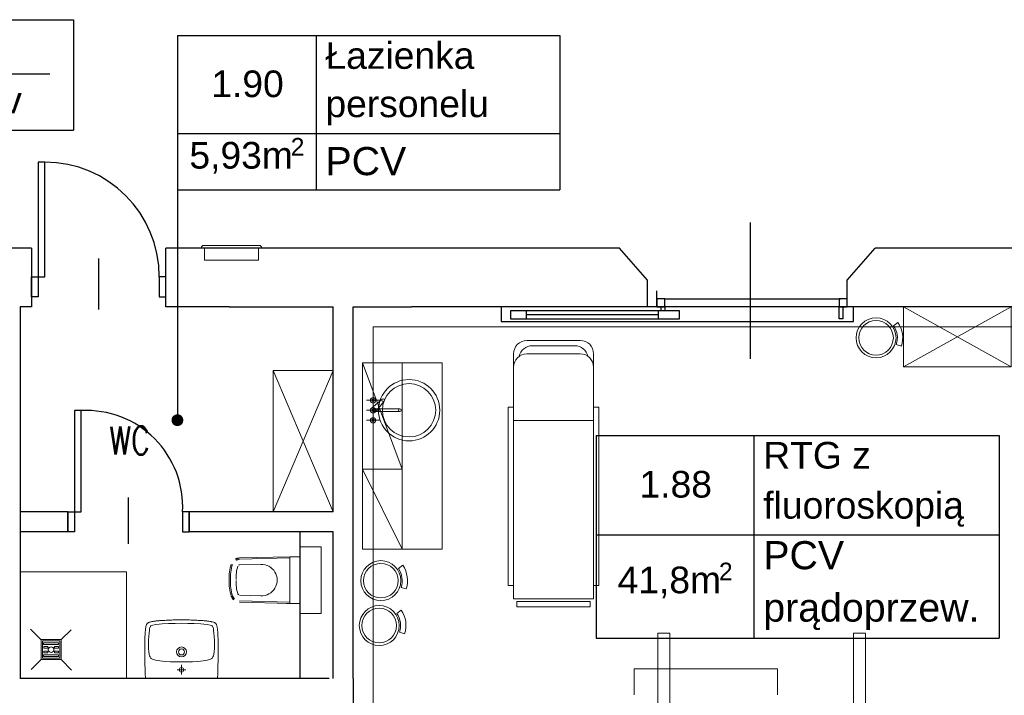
# Model space of a CAD drawing. Header units: millimetres. Extents: x 6612728327 to 6612744462, y 5733542327 to 5733552841.
# Tile 21 of 124: x 6612732698 to 6612733437, y 5733544588 to 5733545095. Entities that reach past the tile are written whole.
import ezdxf

# ---------------------------------------------------------------- set-up
doc = ezdxf.new("R2010")
doc.units = ezdxf.units.MM
doc.header["$MEASUREMENT"] = 0
for name, color, linetype in [('!!!!_SCIANY GRUBE', 7, 'Continuous'), ('_A-WOD-KAN', 7, 'Continuous'), ('_ATECHN-MEBLE', 7, 'Continuous'), ('A_A-OPISY POM', 7, 'Continuous'), ('A_Stolarka_drzw_wew', 192, 'Continuous'), ('GM-SZKGA', 7, 'Continuous')]:
    doc.layers.add(name, color=color, linetype=linetype)
doc.styles.add('GENERATED_STYLE_1', font='arial.ttf')

msp = doc.modelspace()

# ---------------------------------------------------------------- hatches: boundary and pattern name
at = {"layer": 'A_A-OPISY POM', "linetype": 'Continuous', "lineweight": 25}
msp.add_hatch(color=7, dxfattribs=at).paths.add_polyline_path([(6612732816.689465, 5733544790.200622, 1), (6612732816.689465, 5733544799.200622, 1)])

# ---------------------------------------------------------------- linework, layer by layer
at = {"layer": '!!!!_SCIANY GRUBE', "color": 7, "lineweight": 30}
for p, q in [((6612732707.078002, 5733544923.844683), (6612732571.516479, 5733544923.844683)), ((6612732707.078002, 5733544923.844683), (6612732707.078002, 5733544879.844683)), ((6612733148.646915, 5733544923.844683), (6612732808.078002, 5733544923.844683)), ((6612732808.078002, 5733544879.844683), (6612732808.078002, 5733544923.844683)), ((6612733169.51648, 5733544899.844683), (6612733148.646915, 5733544923.844683)), ((6612733319.51648, 5733544899.844683), (6612733340.386045, 5733544923.844683)), ((6612733678.516481, 5733544923.844683), (6612733340.386045, 5733544923.844683)), ((6612733169.51648, 5733544879.844683), (6612733169.51648, 5733544899.844683)), ((6612733319.51648, 5733544879.844683), (6612733319.51648, 5733544899.844683)), ((6612732707.078002, 5733544879.844683), (6612732698.516479, 5733544879.844683)), ((6612732698.516479, 5733544879.844683), (6612732698.516479, 5733544600.844683)), ((6612732855.516479, 5733544879.844683), (6612732808.078002, 5733544879.844683)), ((6612732933.51648, 5733544725.844683), (6612732933.51648, 5733544879.844683)), ((6612732948.51648, 5733544600.844683), (6612732948.51648, 5733544879.844683)), ((6612733169.51648, 5733544879.844683), (6612732992.51648, 5733544879.844683)), ((6612733523.516481, 5733544879.844683), (6612733319.51648, 5733544879.844683)), ((6612732734.516479, 5733544725.844683), (6612732698.516479, 5733544725.844683)), ((6612732734.516479, 5733544725.844683), (6612732734.516479, 5733544710.844683)), ((6612732933.51648, 5733544725.844683), (6612732825.516479, 5733544725.844683)), ((6612732825.516479, 5733544725.844683), (6612732825.516479, 5733544710.844683)), ((6612732734.516479, 5733544710.844683), (6612732698.516479, 5733544710.844683)), ((6612732933.51648, 5733544710.844683), (6612732825.516479, 5733544710.844683)), ((6612732908.51648, 5733544710.844683), (6612732908.51648, 5733544600.844683)), ((6612732933.51648, 5733544600.844683), (6612732933.51648, 5733544710.844683)), ((6612732855.516479, 5733544600.844683), (6612732698.516479, 5733544600.844683)), ((6612732930.51648, 5733544600.842145), (6612732855.753692, 5733544600.831608)), ((6612732948.51648, 5733544600.844683), (6612732948.51648, 5733544565.844683))]:
    msp.add_line(p, q, dxfattribs=at)
at = {"layer": '!!!!_SCIANY GRUBE', "color": 7, "lineweight": 30, "flags": 128}
for points in [[(6612732855.516479, 5733544879.844683), (6612732933.51648, 5733544879.844683)], [(6612732948.51648, 5733544879.844683), (6612732992.51648, 5733544879.844683)]]:
    msp.add_lwpolyline(points, dxfattribs=at)
at = {"layer": '_A-WOD-KAN', "color": 7, "lineweight": 18}
for p, q in [((6612732714.38727, 5733544629.987344), (6612732706.504073, 5733544637.870541)), ((6612732729.38727, 5733544630.025857), (6612732736.79715, 5733544637.435737)), ((6612732729.38727, 5733544630.025857), (6612732714.332804, 5733544630.025857)), ((6612732714.38727, 5733544629.987344), (6612732714.38727, 5733544615.025857)), ((6612732728.38727, 5733544629.025857), (6612732715.38727, 5733544629.025857)), ((6612732715.38727, 5733544629.025857), (6612732715.38727, 5733544616.025857)), ((6612732716.046315, 5733544627.705761), (6612732716.046315, 5733544626.482837)), ((6612732727.306577, 5733544627.705761), (6612732716.046315, 5733544627.705761)), ((6612732716.046315, 5733544626.482837), (6612732727.306577, 5733544626.482837)), ((6612732716.467963, 5733544624.893023), (6612732719.40542, 5733544624.893023)), ((6612732716.467963, 5733544623.670098), (6612732716.467963, 5733544624.893023)), ((6612732719.40542, 5733544624.893023), (6612732719.40542, 5733544623.670098)), ((6612732724.36912, 5733544624.893023), (6612732724.36912, 5733544623.670098)), ((6612732727.306577, 5733544624.893023), (6612732724.36912, 5733544624.893023)), ((6612732727.306577, 5733544626.482837), (6612732727.306577, 5733544627.705761)), ((6612732727.306577, 5733544623.670098), (6612732727.306577, 5733544624.893023)), ((6612732728.38727, 5733544629.025857), (6612732728.38727, 5733544616.025857)), ((6612732729.38727, 5733544630.025857), (6612732729.38727, 5733544615.025857)), ((6612732716.046315, 5733544617.30744), (6612732716.046315, 5733544618.530364)), ((6612732716.046315, 5733544618.530364), (6612732727.306577, 5733544618.530364)), ((6612732719.40542, 5733544623.670098), (6612732716.467963, 5733544623.670098)), ((6612732716.467963, 5733544621.343102), (6612732716.467963, 5733544620.120178)), ((6612732719.40542, 5733544621.343102), (6612732716.467963, 5733544621.343102)), ((6612732716.467963, 5733544620.120178), (6612732719.40542, 5733544620.120178)), ((6612732719.40542, 5733544620.120178), (6612732719.40542, 5733544621.343102)), ((6612732724.36912, 5733544623.670098), (6612732727.306577, 5733544623.670098)), ((6612732724.36912, 5733544620.120178), (6612732724.36912, 5733544621.343102)), ((6612732724.36912, 5733544621.343102), (6612732727.306577, 5733544621.343102)), ((6612732727.306577, 5733544620.120178), (6612732724.36912, 5733544620.120178)), ((6612732727.306577, 5733544621.343102), (6612732727.306577, 5733544620.120178)), ((6612732727.306577, 5733544618.530364), (6612732727.306577, 5733544617.30744)), ((6612732714.38727, 5733544615.025857), (6612732706.938877, 5733544607.577464)), ((6612732729.348757, 5733544615.025857), (6612732714.38727, 5733544615.025857)), ((6612732728.38727, 5733544616.025857), (6612732715.38727, 5733544616.025857)), ((6612732727.306577, 5733544617.30744), (6612732716.046315, 5733544617.30744)), ((6612732729.348757, 5733544615.025857), (6612732737.231954, 5733544607.14266))]:
    msp.add_line(p, q, dxfattribs=at)
at = {"layer": '_A-WOD-KAN', "color": 107, "lineweight": 18, "flags": 128}
msp.add_lwpolyline([(6612732778.516479, 5733544680.844683), (6612732778.516479, 5733544600.844683), (6612732698.516479, 5733544600.844683), (6612732698.516479, 5733544680.844683)], close=True, dxfattribs=at)
at = {"layer": '_A-WOD-KAN', "color": 7, "lineweight": 18}
for centre in [(6612732721.88727, 5733544622.525857), (6612732721.88727, 5733544622.487344)]:
    msp.add_circle(centre, 2.119144, dxfattribs=at)
at = {"layer": '_ATECHN-MEBLE', "color": 7, "lineweight": 18}
for p, q in [((6612733361.641972, 5733544834.845294), (6612733442.659162, 5733544879.844683)), ((6612733442.659162, 5733544834.845294), (6612733361.641972, 5733544879.844683)), ((6612733354.346772, 5733544865.541473), (6612733357.54858, 5733544868.039993)), ((6612733079.090722, 5733544854.574769), (6612733119.090722, 5733544854.574769)), ((6612733079.090722, 5733544854.574769), (6612733119.090722, 5733544854.574769)), ((6612733079.090722, 5733544854.574769), (6612733119.090722, 5733544854.574769)), ((6612733079.090722, 5733544854.574769), (6612733119.090722, 5733544854.574769)), ((6612733115.090722, 5733544850.574769), (6612733083.090722, 5733544850.574769)), ((6612733115.090722, 5733544850.574769), (6612733083.090722, 5733544850.574769)), ((6612733115.090722, 5733544850.574769), (6612733083.090722, 5733544850.574769)), ((6612733115.090722, 5733544850.574769), (6612733083.090722, 5733544850.574769)), ((6612733356.304631, 5733544851.437567), (6612733360.186913, 5733544850.262716)), ((6612733069.090722, 5733544824.574769), (6612733069.090722, 5733544844.574769)), ((6612733069.090722, 5733544824.574769), (6612733069.090722, 5733544844.574769)), ((6612733069.090722, 5733544824.574769), (6612733069.090722, 5733544844.574769)), ((6612733069.090722, 5733544824.574769), (6612733069.090722, 5733544844.574769)), ((6612733079.090722, 5733544844.518429), (6612733119.090722, 5733544844.518429)), ((6612733079.090722, 5733544844.518429), (6612733119.090722, 5733544844.518429)), ((6612733079.090722, 5733544844.518429), (6612733119.090722, 5733544844.518429)), ((6612733079.090722, 5733544844.518429), (6612733119.090722, 5733544844.518429)), ((6612733129.090722, 5733544824.574769), (6612733129.090722, 5733544844.574769)), ((6612733129.090722, 5733544824.574769), (6612733129.090722, 5733544844.574769)), ((6612733129.090722, 5733544824.574769), (6612733129.090722, 5733544844.574769)), ((6612733129.090722, 5733544824.574769), (6612733129.090722, 5733544844.574769)), ((6612732888.517092, 5733544832.08371), (6612732933.51648, 5733544725.844683)), ((6612732888.517092, 5733544725.844683), (6612732933.51648, 5733544832.08371)), ((6612732955.516527, 5733544837.844683), (6612733015.516527, 5733544837.844683)), ((6612732985.516521, 5733544757.844686), (6612732955.516527, 5733544837.844683)), ((6612733015.516527, 5733544837.844683), (6612733015.516527, 5733544697.844683)), ((6612733069.090722, 5733544660.518429), (6612733069.090722, 5733544824.574769)), ((6612733069.090722, 5733544660.518429), (6612733069.090722, 5733544824.574769)), ((6612733069.090722, 5733544660.518429), (6612733069.090722, 5733544824.574769)), ((6612733069.090722, 5733544660.518429), (6612733069.090722, 5733544824.574769)), ((6612733129.090722, 5733544824.574769), (6612733129.090722, 5733544660.518429)), ((6612733129.090722, 5733544824.574769), (6612733129.090722, 5733544660.518429)), ((6612733129.090722, 5733544824.574769), (6612733129.090722, 5733544660.518429)), ((6612733129.090722, 5733544824.574769), (6612733129.090722, 5733544660.518429)), ((6612732958.590063, 5733544809.655305), (6612732968.590063, 5733544809.655305)), ((6612732962.17585, 5733544803.569519), (6612732970.382957, 5733544810.362411)), ((6612732963.590063, 5733544814.655305), (6612732963.590063, 5733544804.655305)), ((6612732958.590063, 5733544802.155305), (6612732968.590063, 5733544802.155305)), ((6612732963.590063, 5733544803.155305), (6612732983.590063, 5733544803.155305)), ((6612732965.004276, 5733544800.741092), (6612732971.79717, 5733544808.948198)), ((6612733065.090722, 5733544670.518429), (6612733065.090722, 5733544804.518429)), ((6612733065.090722, 5733544804.518429), (6612733069.090722, 5733544804.518429)), ((6612733065.090722, 5733544670.518429), (6612733065.090722, 5733544804.518429)), ((6612733065.090722, 5733544804.518429), (6612733069.090722, 5733544804.518429)), ((6612733065.090722, 5733544670.518429), (6612733065.090722, 5733544804.518429)), ((6612733065.090722, 5733544804.518429), (6612733069.090722, 5733544804.518429)), ((6612733065.090722, 5733544670.518429), (6612733065.090722, 5733544804.518429)), ((6612733065.090722, 5733544804.518429), (6612733069.090722, 5733544804.518429)), ((6612733069.090722, 5733544804.518429), (6612733069.090722, 5733544670.518429)), ((6612733069.090722, 5733544804.518429), (6612733069.090722, 5733544670.518429)), ((6612733069.090722, 5733544804.518429), (6612733069.090722, 5733544670.518429)), ((6612733069.090722, 5733544804.518429), (6612733069.090722, 5733544670.518429)), ((6612733129.090722, 5733544804.518429), (6612733129.090722, 5733544670.518429)), ((6612733133.090722, 5733544804.518429), (6612733129.090722, 5733544804.518429)), ((6612733129.090722, 5733544804.518429), (6612733129.090722, 5733544670.518429)), ((6612733133.090722, 5733544804.518429), (6612733129.090722, 5733544804.518429)), ((6612733129.090722, 5733544804.518429), (6612733129.090722, 5733544670.518429)), ((6612733133.090722, 5733544804.518429), (6612733129.090722, 5733544804.518429)), ((6612733129.090722, 5733544804.518429), (6612733129.090722, 5733544670.518429)), ((6612733133.090722, 5733544804.518429), (6612733129.090722, 5733544804.518429)), ((6612733133.090722, 5733544670.518429), (6612733133.090722, 5733544804.518429)), ((6612733133.090722, 5733544670.518429), (6612733133.090722, 5733544804.518429)), ((6612733133.090722, 5733544670.518429), (6612733133.090722, 5733544804.518429)), ((6612733133.090722, 5733544670.518429), (6612733133.090722, 5733544804.518429)), ((6612732963.590063, 5733544801.155305), (6612732983.590063, 5733544801.155305)), ((6612732963.590063, 5733544799.655305), (6612732963.590063, 5733544789.655305)), ((6612732958.590063, 5733544794.655305), (6612732968.590063, 5733544794.655305)), ((6612733069.090722, 5733544794.518429), (6612733129.090722, 5733544794.518429)), ((6612733069.090722, 5733544794.518429), (6612733129.090722, 5733544794.518429)), ((6612733069.090722, 5733544794.518429), (6612733129.090722, 5733544794.518429)), ((6612733069.090722, 5733544794.518429), (6612733129.090722, 5733544794.518429)), ((6612732985.516521, 5733544697.844684), (6612732955.516527, 5733544757.844688)), ((6612732901.01648, 5733544692.226657), (6612732863.271323, 5733544691.335387)), ((6612732901.038618, 5733544691.289104), (6612732863.293462, 5733544690.397834)), ((6612732901.01648, 5733544692.226657), (6612732908.51648, 5733544692.226657)), ((6612732901.01648, 5733544657.226657), (6612732901.01648, 5733544692.226657)), ((6612732908.51648, 5733544692.226657), (6612732908.51648, 5733544657.226657)), ((6612732955.516527, 5733544697.844683), (6612733015.516527, 5733544697.844683)), ((6612732879.274506, 5733544686.493752), (6612732863.394503, 5733544686.118779)), ((6612732982.608779, 5733544683.298265), (6612732985.810587, 5733544685.796783)), ((6612732984.566638, 5733544669.194358), (6612732988.448919, 5733544668.019507)), ((6612733069.090722, 5733544670.518429), (6612733065.090722, 5733544670.518429)), ((6612733069.090722, 5733544670.518429), (6612733065.090722, 5733544670.518429)), ((6612733069.090722, 5733544670.518429), (6612733065.090722, 5733544670.518429)), ((6612733069.090722, 5733544670.518429), (6612733065.090722, 5733544670.518429)), ((6612733129.090722, 5733544670.518429), (6612733133.090722, 5733544670.518429)), ((6612733129.090722, 5733544670.518429), (6612733133.090722, 5733544670.518429)), ((6612733129.090722, 5733544670.518429), (6612733133.090722, 5733544670.518429)), ((6612733129.090722, 5733544670.518429), (6612733133.090722, 5733544670.518429)), ((6612732879.274506, 5733544662.959562), (6612732863.394503, 5733544663.334534)), ((6612732901.01648, 5733544657.226657), (6612732863.271323, 5733544658.117927)), ((6612732901.038618, 5733544658.16421), (6612732863.293462, 5733544659.05548)), ((6612732901.01648, 5733544657.226657), (6612732898.51648, 5733544657.226657)), ((6612732908.51648, 5733544657.226657), (6612732901.01648, 5733544657.226657)), ((6612733129.090722, 5733544660.518429), (6612733069.090722, 5733544660.518429)), ((6612733129.090722, 5733544660.518429), (6612733069.090722, 5733544660.518429)), ((6612733129.090722, 5733544660.518429), (6612733069.090722, 5733544660.518429)), ((6612733129.090722, 5733544660.518429), (6612733069.090722, 5733544660.518429)), ((6612733071.590722, 5733544658.518429), (6612733071.590722, 5733544654.518429)), ((6612733126.590722, 5733544658.518429), (6612733071.590722, 5733544658.518429)), ((6612733071.590722, 5733544658.518429), (6612733071.590722, 5733544654.518429)), ((6612733126.590722, 5733544658.518429), (6612733071.590722, 5733544658.518429)), ((6612733071.590722, 5733544658.518429), (6612733071.590722, 5733544654.518429)), ((6612733126.590722, 5733544658.518429), (6612733071.590722, 5733544658.518429)), ((6612733071.590722, 5733544658.518429), (6612733071.590722, 5733544654.518429)), ((6612733126.590722, 5733544658.518429), (6612733071.590722, 5733544658.518429)), ((6612733071.590722, 5733544654.518429), (6612733126.590722, 5733544654.518429)), ((6612733071.590722, 5733544654.518429), (6612733126.590722, 5733544654.518429)), ((6612733071.590722, 5733544654.518429), (6612733126.590722, 5733544654.518429)), ((6612733071.590722, 5733544654.518429), (6612733126.590722, 5733544654.518429)), ((6612733126.590722, 5733544654.518429), (6612733126.590722, 5733544658.518429)), ((6612733126.590722, 5733544654.518429), (6612733126.590722, 5733544658.518429)), ((6612733126.590722, 5733544654.518429), (6612733126.590722, 5733544658.518429)), ((6612733126.590722, 5733544654.518429), (6612733126.590722, 5733544658.518429)), ((6612732981.403407, 5733544649.615762), (6612732984.605215, 5733544652.114282)), ((6612732983.361266, 5733544635.511855), (6612732987.243547, 5733544634.337005)), ((6612733177.410877, 5733544239.697989), (6612733177.410877, 5733544634.892706)), ((6612733177.410877, 5733544634.892706), (6612733186.4493, 5733544634.892706)), ((6612733186.4493, 5733544634.892706), (6612733186.4493, 5733544377.484286))]:
    msp.add_line(p, q, dxfattribs=at)
at = {"layer": '_ATECHN-MEBLE', "color": 7, "lineweight": 18, "flags": 128}
for points in [[(6612733361.641972, 5733544879.844683), (6612733361.641972, 5733544834.845294), (6612733442.659162, 5733544834.845294), (6612733442.659162, 5733544879.844683)], [(6612733007.51648, 5733544864.844683), (6612732963.51648, 5733544864.844683), (6612732963.51648, 5733544822.844683), (6612732963.51648, 5733544298.844682), (6612732977.51648, 5733544298.844682), (6612732977.51648, 5733544163.844682), (6612733508.516481, 5733544163.844682), (6612733508.516481, 5733544268.844682), (6612733497.516481, 5733544268.844682), (6612733497.516481, 5733544334.844682), (6612733508.516481, 5733544334.844682), (6612733508.516481, 5733544864.844683)], [(6612732933.51648, 5733544832.08371), (6612732888.517092, 5733544832.08371), (6612732888.517092, 5733544725.844683), (6612732933.51648, 5733544725.844683)], [(6612732985.516521, 5733544757.844686), (6612732955.516523, 5733544757.844684), (6612732955.516527, 5733544837.844683), (6612732985.516527, 5733544837.844683)], [(6612732985.516521, 5733544697.844684), (6612732955.516523, 5733544697.844683), (6612732955.516527, 5733544757.844688), (6612732985.516519, 5733544757.844688)], [(6612732924.51648, 5733544699.726657), (6612732908.51648, 5733544699.726657), (6612732908.51648, 5733544649.726657), (6612732924.51648, 5733544649.726657)], [(6612733333.232455, 5733544239.904552), (6612733324.211967, 5733544239.904552), (6612733324.211967, 5733544634.893827), (6612733333.232455, 5733544634.893827)]]:
    msp.add_lwpolyline(points, close=True, dxfattribs=at)
for points in [[(6612732792.438349, 5733544634.189199), (6612732792.490416, 5733544635.102386), (6612732792.54277, 5733544635.963507), (6612732792.620872, 5733544636.772273), (6612732792.699259, 5733544637.528972), (6612732792.777647, 5733544638.259351), (6612732792.881783, 5733544638.937661), (6612732792.960171, 5733544639.563905), (6612732793.090626, 5733544640.164114), (6612732793.221081, 5733544640.581513)], [(6612732793.194933, 5733544640.503412), (6612732793.142864, 5733544640.398991)], [(6612732793.19499, 5733544640.503126), (6612732793.221024, 5733544640.607548)], [(6612732793.221081, 5733544640.607548), (6612732793.351537, 5733544640.998914), (6612732793.508025, 5733544641.39028), (6612732793.690835, 5733544641.703259), (6612732793.873358, 5733544642.016523), (6612732794.108235, 5733544642.277434), (6612732794.39518, 5733544642.485991), (6612732794.682124, 5733544642.694835), (6612732795.021422, 5733544642.851323), (6612732795.386755, 5733544643.007813), (6612732795.778122, 5733544643.138268), (6612732796.195521, 5733544643.24269), (6612732796.638955, 5733544643.347112), (6612732797.082675, 5733544643.451533), (6612732797.552143, 5733544643.529634), (6612732798.047932, 5733544643.634056), (6612732798.569753, 5733544643.712443), (6612732799.091575, 5733544643.790545), (6612732800.187285, 5733544643.947321), (6612732800.787495, 5733544643.999388), (6612732801.387704, 5733544644.077777), (6612732802.01366, 5733544644.129844), (6612732802.665937, 5733544644.208231), (6612732803.344535, 5733544644.2603), (6612732804.04888, 5733544644.312366), (6612732804.805578, 5733544644.364721), (6612732805.58831, 5733544644.416788), (6612732806.397077, 5733544644.469143), (6612732807.258197, 5733544644.495176), (6612732808.145065, 5733544644.547244), (6612732809.110606, 5733544644.599598), (6612732810.128217, 5733544644.651666), (6612732811.197893, 5733544644.6777), (6612732812.371992, 5733544644.730053), (6612732813.598159, 5733544644.756087), (6612732814.955067, 5733544644.782121), (6612732816.41611, 5733544644.808155), (6612732818.007609, 5733544644.834188), (6612732819.729563, 5733544644.834188)], [(6612732794.969183, 5733544625.161742), (6612732794.969183, 5733544627.588327), (6612732795.047571, 5733544629.988592), (6612732795.178026, 5733544632.415177), (6612732795.36055, 5733544634.815442), (6612732795.595427, 5733544637.215708), (6612732795.803984, 5733544638.416125), (6612732795.934439, 5733544638.990016), (6612732796.169315, 5733544639.563905), (6612732796.508614, 5733544640.059692), (6612732796.717171, 5733544640.268536), (6612732796.978083, 5733544640.425025), (6612732797.526224, 5733544640.659902), (6612732798.100113, 5733544640.842425), (6612732800.474344, 5733544641.259825), (6612732802.874895, 5733544641.547055), (6612732805.275161, 5733544641.755612), (6612732810.102011, 5733544642.068877), (6612732814.928861, 5733544642.225367), (6612732819.755712, 5733544642.277434)], [(6612732819.703472, 5733544613.316334), (6612732823.799657, 5733544613.342367), (6612732827.896129, 5733544613.472822), (6612732831.992314, 5733544613.7077), (6612732834.027533, 5733544613.864188), (6612732836.062466, 5733544614.099066), (6612732838.071651, 5733544614.412045), (6612732840.080549, 5733544614.82973), (6612732841.072124, 5733544615.116675), (6612732842.011347, 5733544615.508042), (6612732842.454781, 5733544615.794987), (6612732842.820112, 5733544616.134285), (6612732843.107058, 5733544616.551685), (6612732843.367969, 5733544616.995118), (6612732843.707267, 5733544617.96066), (6612732843.942144, 5733544618.95195), (6612732844.255123, 5733544620.987169), (6612732844.411612, 5733544623.022101), (6612732844.463966, 5733544624.065744), (6612732844.489999, 5733544624.587566), (6612732844.489999, 5733544627.588327), (6612732844.411612, 5733544629.988592), (6612732844.307476, 5733544632.415177), (6612732844.124667, 5733544634.815442), (6612732843.863756, 5733544637.215708), (6612732843.681233, 5733544638.416125), (6612732843.524744, 5733544638.990016), (6612732843.289867, 5733544639.563905), (6612732842.976603, 5733544640.059692), (6612732842.742011, 5733544640.268536), (6612732842.481101, 5733544640.425025), (6612732841.93296, 5733544640.659902), (6612732841.35907, 5733544640.842425), (6612732838.984838, 5733544641.259825), (6612732836.584287, 5733544641.547055), (6612732834.184023, 5733544641.755612), (6612732829.357172, 5733544642.068877), (6612732824.530321, 5733544642.225367), (6612732819.703472, 5733544642.277434)], [(6612732846.316376, 5733544640.398705), (6612732846.290341, 5733544640.503126), (6612732846.238274, 5733544640.607548), (6612732846.107819, 5733544640.998914), (6612732845.951328, 5733544641.39028), (6612732845.768519, 5733544641.703259), (6612732845.585997, 5733544642.016523), (6612732845.351119, 5733544642.277434), (6612732845.090209, 5733544642.485991), (6612732844.77723, 5733544642.694835), (6612732844.437932, 5733544642.851323), (6612732844.072599, 5733544643.007813), (6612732843.681233, 5733544643.138268), (6612732842.846433, 5733544643.347112), (6612732842.376679, 5733544643.451533), (6612732841.907211, 5733544643.529634), (6612732841.411424, 5733544643.634056), (6612732840.889602, 5733544643.712443), (6612732840.36778, 5733544643.790545), (6612732839.272069, 5733544643.947321), (6612732838.67186, 5733544643.999388), (6612732838.071651, 5733544644.077777), (6612732837.445693, 5733544644.129844), (6612732836.793417, 5733544644.208231), (6612732836.11482, 5733544644.2603), (6612732835.410475, 5733544644.312366), (6612732834.653776, 5733544644.364721), (6612732833.897078, 5733544644.416788), (6612732833.062277, 5733544644.469143), (6612732832.201158, 5733544644.495176), (6612732831.314289, 5733544644.547244), (6612732830.348747, 5733544644.599598), (6612732829.331138, 5733544644.651666), (6612732828.261461, 5733544644.6777), (6612732827.087362, 5733544644.730053), (6612732825.861197, 5733544644.756087), (6612732824.504289, 5733544644.782121), (6612732823.069279, 5733544644.808155), (6612732821.451746, 5733544644.834188), (6612732819.729792, 5733544644.834188)], [(6612732847.125141, 5733544632.388857), (6612732847.073074, 5733544633.510888), (6612732847.073074, 5733544633.562956), (6612732847.04704, 5733544634.189199), (6612732846.968653, 5733544635.102386), (6612732846.916584, 5733544635.963507), (6612732846.838197, 5733544636.772273), (6612732846.760096, 5733544637.528972), (6612732846.681707, 5733544638.259351), (6612732846.577286, 5733544638.937661), (6612732846.499185, 5733544639.563905), (6612732846.368729, 5733544640.164114), (6612732846.264307, 5733544640.581513)], [(6612732792.255711, 5733544629.727681), (6612732792.281744, 5733544630.953848), (6612732792.334099, 5733544632.310756), (6612732792.334099, 5733544632.388857), (6612732792.386166, 5733544633.510888), (6612732792.386166, 5733544633.562956), (6612732792.438234, 5733544634.189199)], [(6612732847.203529, 5733544629.727681), (6612732847.177496, 5733544630.953848), (6612732847.125141, 5733544632.310756)], [(6612732847.125427, 5733544632.31047), (6612732847.125427, 5733544632.388857)], [(6612732792.22962, 5733544623.152557), (6612732792.22962, 5733544628.422841), (6612732792.255653, 5733544629.309996), (6612732792.255653, 5733544629.727395)], [(6612732792.281744, 5733544630.953848), (6612732792.307778, 5733544630.953848)], [(6612732792.594781, 5733544600.844683), (6612732846.864231, 5733544600.844683), (6612732846.994686, 5733544604.914833), (6612732847.073074, 5733544608.228573), (6612732847.125141, 5733544611.020205), (6612732847.151175, 5733544613.394435), (6612732847.177209, 5733544615.455688), (6612732847.203529, 5733544617.308097), (6612732847.203529, 5733544618.977983), (6612732847.229563, 5733544620.491382), (6612732847.229563, 5733544624.352689), (6612732847.255597, 5733544625.448687), (6612732847.255597, 5733544626.49233), (6612732847.229563, 5733544627.483619), (6612732847.229563, 5733544629.309996), (6612732847.203529, 5733544629.727395)], [(6612732819.755825, 5733544613.316334), (6612732815.65964, 5733544613.342367), (6612732811.563169, 5733544613.472822), (6612732807.493017, 5733544613.7077), (6612732805.431764, 5733544613.864188), (6612732803.396832, 5733544614.099066), (6612732801.387647, 5733544614.412045), (6612732799.378748, 5733544614.82973), (6612732798.387172, 5733544615.116675), (6612732797.44795, 5733544615.508042), (6612732797.03055, 5733544615.794987), (6612732796.639184, 5733544616.134285), (6612732796.35224, 5733544616.551685), (6612732796.117363, 5733544616.995118), (6612732795.752029, 5733544617.96066), (6612732795.517154, 5733544618.95195), (6612732795.230209, 5733544620.987169), (6612732795.047686, 5733544623.022101), (6612732794.995332, 5733544624.065744), (6612732794.969297, 5733544624.587566), (6612732794.969297, 5733544625.161742)], [(6612732847.177496, 5733544630.953848), (6612732847.203529, 5733544630.953848)], [(6612732792.594894, 5733544600.844683), (6612732792.464439, 5733544604.914833), (6612732792.386051, 5733544608.228573), (6612732792.333984, 5733544611.020205), (6612732792.30795, 5733544613.394435), (6612732792.281917, 5733544615.455688), (6612732792.255596, 5733544617.308097), (6612732792.255596, 5733544620.491382), (6612732792.229563, 5733544623.152557)], [(6612732819.742579, 5733544610.998532), (6612732819.742579, 5733544603.863026)], [(6612732816.61165, 5733544607.341418), (6612732822.873509, 5733544607.341418)], [(6612733267.227685, 5733544588.638326), (6612733267.227685, 5733544608.045704), (6612733159.450414, 5733544608.045704), (6612733159.450414, 5733544588.638326)]]:
    msp.add_lwpolyline(points, dxfattribs=at)
at = {"layer": '_ATECHN-MEBLE', "color": 7, "lineweight": 18}
for centre, radius in [((6612733341.133095, 5733544856.519348), 15), ((6612733341.133095, 5733544856.519348), 13), ((6612732990.590063, 5733544802.155305), 23), ((6612732990.590063, 5733544802.155305), 20), ((6612732963.590063, 5733544809.655305), 2), ((6612732963.590063, 5733544809.655305), 1), ((6612732971.090063, 5733544809.655305), 1), ((6612732963.590063, 5733544802.155305), 2), ((6612732963.590063, 5733544802.155305), 1), ((6612732983.590063, 5733544802.155305), 1), ((6612732963.590063, 5733544794.655305), 2), ((6612732963.590063, 5733544794.655305), 1), ((6612732969.395103, 5733544674.276138), 15), ((6612732969.395103, 5733544674.276138), 13), ((6612732968.189731, 5733544640.593637), 15), ((6612732968.189731, 5733544640.593637), 13), ((6612732819.742579, 5733544620.830536), 3.691874), ((6612732819.74092, 5733544620.830679), 2.296058), ((6612732819.742579, 5733544607.341418), 1.748059)]:
    msp.add_circle(centre, radius, dxfattribs=at)
for centre, radius, start, end in [((6612733341.133095, 5733544856.519348), 16, 341.481419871, 34.324615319), ((6612733341.133095, 5733544856.519348), 20.05476, 341.821648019, 35.061718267), ((6612733079.090722, 5733544844.574769), 10, 90, 180), ((6612733079.090722, 5733544844.574769), 10, 90, 180), ((6612733079.090722, 5733544844.574769), 10, 90, 180), ((6612733079.090722, 5733544844.574769), 10, 90, 180), ((6612733119.090722, 5733544844.574769), 10, 0, 90), ((6612733119.090722, 5733544844.574769), 10, 0, 90), ((6612733119.090722, 5733544844.574769), 10, 0, 90), ((6612733119.090722, 5733544844.574769), 10, 0, 90), ((6612733083.090722, 5733544840.574769), 10, 90, 167.835213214), ((6612733083.090722, 5733544840.574769), 10, 90, 167.835213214), ((6612733083.090722, 5733544840.574769), 10, 90, 167.835213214), ((6612733083.090722, 5733544840.574769), 10, 90, 167.835213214), ((6612733115.090722, 5733544840.574769), 10, 12.164786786, 90), ((6612733115.090722, 5733544840.574769), 10, 12.164786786, 90), ((6612733115.090722, 5733544840.574769), 10, 12.164786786, 90), ((6612733115.090722, 5733544840.574769), 10, 12.164786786, 90), ((6612733079.090722, 5733544834.518429), 10, 90, 180), ((6612733079.090722, 5733544834.518429), 10, 90, 180), ((6612733079.090722, 5733544834.518429), 10, 90, 180), ((6612733079.090722, 5733544834.518429), 10, 90, 180), ((6612733119.090722, 5733544834.518429), 10, 0, 90), ((6612733119.090722, 5733544834.518429), 10, 0, 90), ((6612733119.090722, 5733544834.518429), 10, 0, 90), ((6612733119.090722, 5733544834.518429), 10, 0, 90), ((6612732863.384479, 5733544684.756342), 6.581331, 90.150264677, 162.273688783), ((6612732887.734694, 5733544676.568175), 32.2708, 161.589241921, 183.271516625), ((6612732887.734694, 5733544676.568175), 31.332985, 161.589241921, 183.271516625), ((6612732863.384479, 5733544684.756342), 5.643516, 90.150264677, 162.273688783), ((6612732887.734694, 5733544676.568175), 27.052738, 161.589241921, 183.271516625), ((6612732863.384479, 5733544684.756342), 1.363269, 90.150264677, 162.273688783), ((6612732879.80903, 5733544674.726657), 11.779229, 267.399273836, 92.600726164), ((6612732969.395103, 5733544674.276138), 20.05476, 341.821648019, 35.061718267), ((6612732969.395103, 5733544674.276138), 16, 341.481419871, 34.324615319), ((6612732887.734694, 5733544672.885139), 32.2708, 176.728483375, 198.410758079), ((6612732887.734694, 5733544672.885139), 31.332985, 176.728483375, 198.410758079), ((6612732887.734694, 5733544672.885139), 27.052738, 176.728483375, 198.410758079), ((6612732863.384479, 5733544664.696971), 6.581331, 197.726311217, 269.849735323), ((6612732863.384479, 5733544664.696971), 5.643516, 197.726311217, 269.849735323), ((6612732863.384479, 5733544664.696971), 1.363269, 197.726311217, 269.849735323), ((6612732968.189731, 5733544640.593637), 16, 341.481419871, 34.324615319), ((6612732968.189731, 5733544640.593637), 20.05476, 341.821648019, 35.061718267)]:
    msp.add_arc(centre, radius, start, end, dxfattribs=at)
at = {"layer": 'A_A-OPISY POM', "color": 7, "lineweight": 25}
for p, q in [((6612732464.268646, 5733545095.237298), (6612732738.615131, 5733545095.237298)), ((6612732738.615131, 5733545095.237298), (6612732738.615131, 5733545012.263587)), ((6612732816.689465, 5733545083.289764), (6612733103.685257, 5733545083.289764)), ((6612732816.689465, 5733545083.289764), (6612732816.689465, 5733544967.508038)), ((6612732920.771811, 5733545083.289764), (6612732920.771811, 5733544967.508038)), ((6612733103.685257, 5733545083.289764), (6612733103.685257, 5733544967.508038)), ((6612732464.268646, 5733545054.49389), (6612732720.939421, 5733545054.49389)), ((6612732464.268646, 5733545012.263587), (6612732738.615131, 5733545012.263587)), ((6612732816.689465, 5733545009.73834), (6612733103.685257, 5733545009.73834)), ((6612732816.689465, 5733544967.508038), (6612733103.685257, 5733544967.508038)), ((6612733130.916477, 5733544783.300802), (6612733433.61031, 5733544783.300802)), ((6612733130.916477, 5733544783.300802), (6612733130.916477, 5733544631.177595)), ((6612733249.456932, 5733544783.300802), (6612733249.456932, 5733544631.177595)), ((6612733433.61031, 5733544783.300802), (6612733433.61031, 5733544631.177595)), ((6612733130.916477, 5733544708.743513), (6612733433.61031, 5733544708.743513)), ((6612733130.916477, 5733544631.177595), (6612733433.61031, 5733544631.177595))]:
    msp.add_line(p, q, dxfattribs=at)
at = {"layer": 'A_A-OPISY POM', "color": 7, "lineweight": 25, "flags": 128}
msp.add_lwpolyline([(6612732816.689465, 5733545000.316053), (6612732816.689465, 5733544794.700622)], dxfattribs=at)
at = {"layer": 'A_Stolarka_drzw_wew', "color": 7, "lineweight": 30}
for p, q in [((6612732717.078002, 5733544988.344683), (6612732712.078002, 5733544988.344683)), ((6612732712.078002, 5733544988.344683), (6612732712.078002, 5733544902.344683)), ((6612732717.078002, 5733544902.344683), (6612732717.078002, 5733544988.344683)), ((6612733246.819621, 5733544840.805803), (6612733246.819621, 5733544942.970539)), ((6612732757.578002, 5733544877.795815), (6612732757.578002, 5733544916.118934)), ((6612732707.078002, 5733544887.344683), (6612732707.078002, 5733544902.344683)), ((6612732707.078002, 5733544902.344683), (6612732712.078002, 5733544902.344683)), ((6612732712.078002, 5733544902.344683), (6612732717.078002, 5733544902.344683)), ((6612732712.078002, 5733544902.344683), (6612732712.078002, 5733544887.344683)), ((6612732808.078002, 5733544902.344683), (6612732803.078002, 5733544902.344683)), ((6612732803.078002, 5733544902.344683), (6612732803.078002, 5733544887.344683)), ((6612732808.078002, 5733544887.344683), (6612732808.078002, 5733544902.344683)), ((6612733176.516449, 5733544879.844683), (6612733176.516449, 5733544891.844683)), ((6612733319.51648, 5733544879.844683), (6612733319.51648, 5733544891.844683)), ((6612732712.078002, 5733544887.344683), (6612732707.078002, 5733544887.344683)), ((6612732803.078002, 5733544887.344683), (6612732808.078002, 5733544887.344683)), ((6612733176.520968, 5733544885.835169), (6612733176.520968, 5733544879.835358)), ((6612733182.520781, 5733544885.835169), (6612733176.520968, 5733544885.835169)), ((6612733182.520781, 5733544885.835169), (6612733314.516638, 5733544885.835169)), ((6612733182.520781, 5733544879.835358), (6612733182.520781, 5733544885.835169)), ((6612733313.516669, 5733544885.835169), (6612733313.516669, 5733544879.835358)), ((6612733319.51648, 5733544885.835169), (6612733313.516669, 5733544885.835169)), ((6612733319.51648, 5733544879.835358), (6612733319.51648, 5733544885.835169)), ((6612733059.67495, 5733544879.835358), (6612733059.67495, 5733544868.835703)), ((6612733324.160988, 5733544879.835358), (6612733059.67495, 5733544879.835358)), ((6612733066.67473, 5733544876.835451), (6612733066.67473, 5733544870.83564)), ((6612733193.520435, 5733544876.835451), (6612733066.67473, 5733544876.835451)), ((6612733078.606966, 5733544876.835451), (6612733078.606966, 5733544870.83564)), ((6612733176.520968, 5733544879.835358), (6612733182.520781, 5733544879.835358)), ((6612733177.595753, 5733544876.835451), (6612733177.595753, 5733544870.83564)), ((6612733179.803475, 5733544876.835451), (6612733179.803475, 5733544879.835358)), ((6612733179.803475, 5733544879.835358), (6612733182.520781, 5733544879.835358)), ((6612733182.520781, 5733544876.835451), (6612733179.803475, 5733544876.835451)), ((6612733182.520781, 5733544879.835358), (6612733182.520781, 5733544876.835451)), ((6612733193.520435, 5733544870.83564), (6612733193.520435, 5733544876.835451)), ((6612733313.516669, 5733544870.83564), (6612733313.516669, 5733544879.835358)), ((6612733313.516669, 5733544879.835358), (6612733316.233974, 5733544879.835358)), ((6612733313.516669, 5733544879.835358), (6612733319.51648, 5733544879.835358)), ((6612733316.233974, 5733544879.835358), (6612733316.233974, 5733544870.83564)), ((6612733324.160988, 5733544868.835703), (6612733324.160988, 5733544879.835358)), ((6612733059.67495, 5733544868.835703), (6612733324.160988, 5733544868.835703)), ((6612733066.67473, 5733544870.83564), (6612733193.520435, 5733544870.83564)), ((6612733177.595753, 5733544873.835546), (6612733078.606966, 5733544873.835546)), ((6612733316.233974, 5733544870.83564), (6612733313.516669, 5733544870.83564)), ((6612732744.516479, 5733544801.844683), (6612732739.516479, 5733544801.844683)), ((6612732739.516479, 5733544801.844683), (6612732739.516479, 5733544725.844683)), ((6612732744.516479, 5733544725.844683), (6612732744.516479, 5733544801.844683)), ((6612732780.016479, 5733544701.860652), (6612732780.016479, 5733544736.766244)), ((6612732734.516479, 5733544710.844683), (6612732734.516479, 5733544725.844683)), ((6612732734.516479, 5733544725.844683), (6612732739.516479, 5733544725.844683)), ((6612732739.516479, 5733544725.844683), (6612732744.516479, 5733544725.844683)), ((6612732739.516479, 5733544725.844683), (6612732739.516479, 5733544710.844683)), ((6612732825.516479, 5733544725.844683), (6612732820.516479, 5733544725.844683)), ((6612732820.516479, 5733544725.844683), (6612732820.516479, 5733544710.844683)), ((6612732825.516479, 5733544710.844683), (6612732825.516479, 5733544725.844683)), ((6612732739.516479, 5733544710.844683), (6612732734.516479, 5733544710.844683)), ((6612732820.516479, 5733544710.844683), (6612732825.516479, 5733544710.844683))]:
    msp.add_line(p, q, dxfattribs=at)
for centre, radius, start, end in [((6612732717.078002, 5733544902.344683), 86, 0, 90), ((6612732748.538738, 5733544729.866941), 72.09004, 356.801256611, 93.198743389)]:
    msp.add_arc(centre, radius, start, end, dxfattribs=at)
at = {"layer": 'GM-SZKGA', "color": 84, "lineweight": 18}
for p, q in [((6612732834.76276, 5733544924.670982), (6612732835.76276, 5733544925.670982)), ((6612732834.76276, 5733544923.844683), (6612732834.76276, 5733544924.670982)), ((6612732834.76276, 5733544923.844683), (6612732879.76276, 5733544923.844683)), ((6612732878.76276, 5733544925.670982), (6612732835.76276, 5733544925.670982)), ((6612732837.01276, 5733544914.844683), (6612732837.01276, 5733544923.844683)), ((6612732877.51276, 5733544914.844683), (6612732877.51276, 5733544923.844683)), ((6612732879.76276, 5733544924.670982), (6612732878.76276, 5733544925.670982)), ((6612732879.76276, 5733544923.844683), (6612732879.76276, 5733544924.670982)), ((6612732837.01276, 5733544914.844683), (6612732877.51276, 5733544914.844683))]:
    msp.add_line(p, q, dxfattribs=at)

# ---------------------------------------------------------------- texts
at = {"color": 7, "lineweight": 30, "insert": (6612732765.501054, 5733544768.879115), "char_height": 21.16800003, "attachment_point": 7}
msp.add_mtext('\\A1;{\\W0.750000x;\\pql;\\Ftxt.shx;WC}', dxfattribs=at)
at = {"layer": 'A_A-OPISY POM', "color": 7, "lineweight": 25, "attachment_point": 7, "style": 'GENERATED_STYLE_1'}
for s, insert, char_height in [('\\A1;{\\pql;\\fArial|b0|i0|c238|p38;Łazienka}', (6612732927.810196, 5733545058.082127), 19.99998003), ('\\A1;{\\pql;\\fArial|b0|i0|c238|p38;1.90}', (6612732842.12495, 5733545036.833079), 19.99998003), ('\\A1;{\\pql;\\fArial|b0|i0|c238|p38;Wykł. pcv}', (6612732580.47576, 5733545018.957512), 20.00000003), ('\\A1;{\\pql;\\fArial|b0|i0|c238|p38;personelu}', (6612732927.810196, 5733545016.081557), 19.99998003), ('\\A1;{\\pql;\\fArial|b0|i0|c238|p38;2}', (6612732901.756467, 5733544993.254346), 13.20000002), ('\\A1;{\\pql;\\fArial|b0|i0|c238|p38;5,93m}', (6612732825.687896, 5733544979.771826), 20.00000003), ('\\A1;{\\pql;\\fArial|b0|i0|c238|p38;PCV}', (6612732927.810196, 5733544978.264875), 21.11515149), ('\\A1;{\\pql;\\fArial|b0|i0|c238|p38;RTG z}', (6612733256.495317, 5733544758.129019), 19.99998003), ('\\A1;{\\pql;\\fArial|b0|i0|c238|p38;1.88}', (6612733163.581017, 5733544736.341186), 19.99998003), ('\\A1;{\\pql;\\fArial|b0|i0|c238|p38;fluoroskopią}', (6612733256.495317, 5733544714.764362), 19.99998003), ('\\A1;{\\pql;\\fArial|b0|i0|c238|p38;PCV}', (6612733256.495317, 5733544682.540483), 21.11515149), ('\\A1;{\\pql;\\fArial|b0|i0|c238|p38;2}', (6612733223.212534, 5733544674.591711), 13.20000002), ('\\A1;{\\pql;\\fArial|b0|i0|c238|p38;41,8m}', (6612733147.143962, 5733544661.109191), 20.00000003), ('\\A1;{\\pql;\\fArial|b0|i0|c238|p38;prądoprzew.}', (6612733256.495317, 5733544637.139219), 21.11515149)]:
    msp.add_mtext(s, dxfattribs=dict(at, insert=insert, char_height=char_height))

doc.saveas('drawing.dxf')
